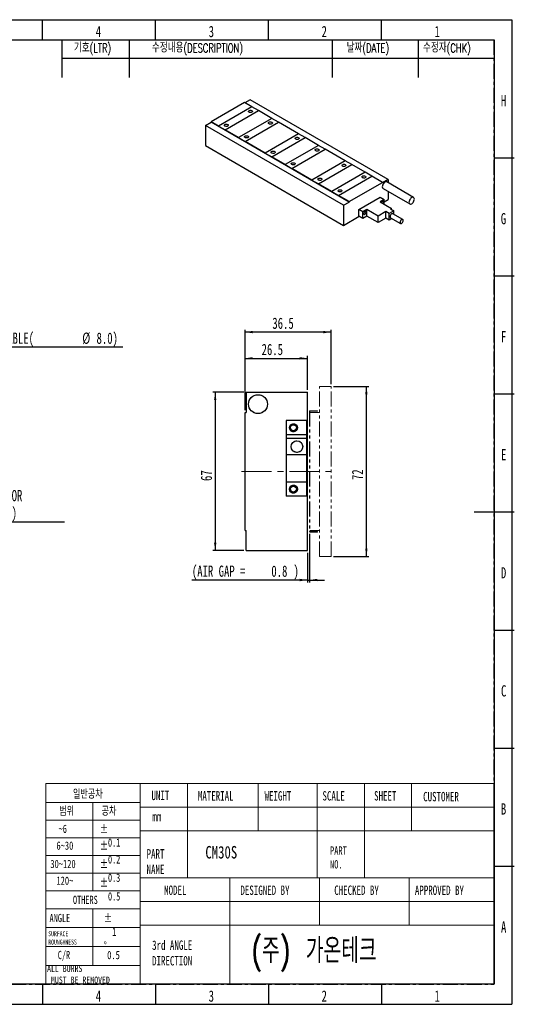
# Model space of a CAD drawing. Header units: millimetres. Extents: x 1 to 593, y 1 to 419.
# Tile 2 of 2: x 383 to 593, y 2 to 418. Entities that reach past the tile are written whole.
import ezdxf

# ---------------------------------------------------------------- set-up
doc = ezdxf.new("R2010")
doc.units = ezdxf.units.MM
for name, pattern in [('CENTER', [10.16, 6.35, -1.27, 1.27, -1.27]), ('CENTERX2', [20.32, 12.7, -2.54, 2.54, -2.54]), ('PHANTOM', [12.7, 6.35, -1.27, 1.27, -1.27, 1.27, -1.27])]:
    doc.linetypes.add(name, pattern=pattern)
for name, color, linetype in [('CENTER_LINE', 1, 'CENTER'), ('DIM', 7, 'Continuous'), ('FORMAT', 7, 'Continuous')]:
    doc.layers.add(name, color=color, linetype=linetype)
doc.styles.add('SLDTEXTSTYLE0', font='TXT', dxfattribs={"width": 0.7})
doc.styles.add('SLDTEXTSTYLE1', font='TXT', dxfattribs={"width": 0.75})
doc.styles.add('SLDTEXTSTYLE2', font='TXT.shx', dxfattribs={"width": 0.7, "bigfont": 'bigfont.shx'})
doc.styles.add('SLDTEXTSTYLE3', font='TXT', dxfattribs={"width": 0.694444})
doc.dimstyles.new('SLDDIMSTYLE0', dxfattribs={"dimtxt": 5.45083, "dimasz": 3.302, "dimexe": 0, "dimexo": 0.0625, "dimgap": 1.362708, "dimtad": 1, "dimrnd": 1e-09, "dimzin": 12, "dimdsep": 46, "dimtxsty": 'SLDTEXTSTYLE0', "dimsah": 1, "dimcen": 0.09, "dimadec": 0, "dimazin": 3, "dimtfac": 1, "dimtofl": 0, "dimtmove": 0, "dimatfit": 3, "dimfxl": 0, "dimfrac": 2, "dimtolj": 1, "dimtzin": 12, "dimarcsym": 0})
doc.dimstyles.new('SLDDIMSTYLE3', dxfattribs={"dimtxt": 5.45083, "dimasz": 3.302, "dimexe": 0, "dimexo": 0.0625, "dimgap": 1.362708, "dimtad": 1, "dimrnd": 1e-09, "dimdsep": 46, "dimtxsty": 'SLDTEXTSTYLE0', "dimsah": 1, "dimcen": 0.09, "dimadec": 0, "dimazin": 2, "dimtfac": 1, "dimtmove": 0, "dimatfit": 0, "dimfxl": 0, "dimfrac": 2, "dimtolj": 1, "dimtzin": 12, "dimarcsym": 0})

# ---------------------------------------------------------------- blocks, each defined once
blk = doc.blocks.new('SW_NOTE_0_1')
at = {"layer": 'DIM', "color": 0}
blk.add_line((65.37, 0), (0, 0), dxfattribs=at)
at = {"layer": 'DIM', "color": 0, "attachment_point": 1, "style": 'SLDTEXTSTYLE0'}
for s, insert, char_height in [('POWER CABLE(', (0.49, 6.24), 4.7625), ('%%c', (48.17, 6.24), 4.762), ('8.0)', (54.2, 6.24), 4.762)]:
    blk.add_mtext(s, dxfattribs=dict(at, insert=insert, char_height=char_height))
blk = doc.blocks.new('SW_NOTE_0_2')
at = {"layer": 'DIM', "color": 0}
blk.add_line((43.2, 0), (0, 0), dxfattribs=at)
at = {"layer": 'DIM', "color": 0, "attachment_point": 1, "style": 'SLDTEXTSTYLE0'}
for s, insert, char_height in [('HALL SENSOR', (0.45, 13.6), 4.7625), ('(OPTIONAL)', (0.45, 6.25), 4.762)]:
    blk.add_mtext(s, dxfattribs=dict(at, insert=insert, char_height=char_height))
blk = doc.blocks.new('_D_11')
at = {"layer": 'DIM'}
for p, q in [((478.42, 253.19), (478.42, 287.19)), ((514.92, 286.19), (478.42, 286.19)), ((514.92, 264.19), (514.92, 287.19))]:
    blk.add_line(p, q, dxfattribs=at)
for points in [[(478.42, 286.19), (481.72, 285.68), (481.72, 286.7)], [(514.92, 286.19), (511.61, 286.7), (511.61, 285.68)]]:
    blk.add_solid(points, dxfattribs=at)
at = {"layer": 'DIM', "insert": (490, 292.33), "char_height": 4.762, "attachment_point": 1, "style": 'SLDTEXTSTYLE0'}
blk.add_mtext('36.5', dxfattribs=at)
blk = doc.blocks.new('_D_12')
at = {"layer": 'DIM'}
for p, q in [((478.42, 253.19), (478.42, 276.08)), ((504.92, 261.69), (504.92, 276.08)), ((478.42, 275.08), (504.92, 275.08))]:
    blk.add_line(p, q, dxfattribs=at)
for points in [[(478.42, 275.08), (481.72, 274.57), (481.72, 275.59)], [(504.92, 275.08), (501.61, 275.59), (501.61, 274.57)]]:
    blk.add_solid(points, dxfattribs=at)
at = {"layer": 'DIM', "insert": (485.44, 281.22), "char_height": 4.762, "attachment_point": 1, "style": 'SLDTEXTSTYLE0'}
blk.add_mtext('26.5', dxfattribs=at)
blk = doc.blocks.new('_D_13')
at = {"layer": 'DIM'}
for p, q in [((505.72, 200.79), (505.72, 180.19)), ((504.92, 192.69), (504.92, 180.19)), ((504.92, 181.19), (455.91, 181.19)), ((504.92, 181.19), (505.72, 181.19)), ((505.72, 181.19), (512.07, 181.19))]:
    blk.add_line(p, q, dxfattribs=at)
for points in [[(504.92, 181.19), (501.61, 181.7), (501.61, 180.68)], [(505.72, 181.19), (509.02, 180.68), (509.02, 181.7)]]:
    blk.add_solid(points, dxfattribs=at)
at = {"layer": 'DIM', "attachment_point": 1, "style": 'SLDTEXTSTYLE0'}
for s, insert, char_height in [('(AIR GAP =', (455.91, 187.33), 4.762), (')', (498.97, 187.33), 4.76), ('0.8', (489.57, 187.33), 4.762)]:
    blk.add_mtext(s, dxfattribs=dict(at, insert=insert, char_height=char_height))
blk = doc.blocks.new('_D_14')
at = {"layer": 'DIM'}
for p, q in [((477.98, 260.69), (464.8, 260.69)), ((465.8, 260.69), (465.8, 193.69)), ((477.98, 193.69), (464.8, 193.69))]:
    blk.add_line(p, q, dxfattribs=at)
for points in [[(465.8, 260.69), (465.29, 257.39), (466.3, 257.39)], [(465.8, 193.69), (466.3, 196.99), (465.29, 196.99)]]:
    blk.add_solid(points, dxfattribs=at)
at = {"layer": 'DIM', "insert": (459.66, 223.14), "char_height": 4.762, "attachment_point": 1, "rotation": 90, "style": 'SLDTEXTSTYLE0'}
blk.add_mtext('67', dxfattribs=at)
blk = doc.blocks.new('_D_15')
at = {"layer": 'DIM'}
for p, q in [((515.92, 263.19), (530.83, 263.19)), ((529.83, 191.19), (529.83, 263.19)), ((515.92, 191.19), (530.83, 191.19))]:
    blk.add_line(p, q, dxfattribs=at)
for points in [[(529.83, 263.19), (529.32, 259.89), (530.33, 259.89)], [(529.83, 191.19), (530.33, 194.49), (529.32, 194.49)]]:
    blk.add_solid(points, dxfattribs=at)
at = {"layer": 'DIM', "insert": (523.69, 223.53), "char_height": 4.762, "attachment_point": 1, "rotation": 90, "style": 'SLDTEXTSTYLE0'}
blk.add_mtext('72', dxfattribs=at)

msp = doc.modelspace()

# ---------------------------------------------------------------- linework, layer by layer
at = {"color": 7, "linetype": 'Continuous', "lineweight": 25}
for p, q in [((392.667, 410), (392.667, 418.5)), ((440.5, 410), (440.5, 418.5)), ((488.333, 410), (488.333, 418.5)), ((536.167, 410), (536.167, 418.5)), ((10, 410), (584, 410)), ((584, 410), (584, 10)), ((480.571, 384.618), (478.325, 383.322)), ((539.119, 350.819), (480.571, 384.618)), ((478.167, 383.413), (464.025, 375.249)), ((481.278, 381.617), (467.136, 373.453)), ((481.278, 381.617), (467.136, 373.453)), ((469.964, 371.82), (484.106, 379.985)), ((481.278, 381.617), (478.167, 383.413)), ((484.106, 379.985), (481.278, 381.617)), ((481.278, 381.617), (481.278, 381.617)), ((489.763, 376.719), (484.106, 379.985)), ((489.763, 376.719), (475.621, 368.555)), ((489.763, 376.719), (475.621, 368.555)), ((492.592, 375.086), (489.763, 376.719)), ((489.763, 376.719), (489.763, 376.719)), ((461.62, 373.679), (464.025, 375.066)), ((520.169, 339.879), (461.62, 373.679)), ((461.62, 373.679), (461.62, 365.206)), ((464.025, 375.249), (464.025, 375.066)), ((467.136, 373.453), (464.025, 375.249)), ((522.573, 341.267), (464.025, 375.066)), ((467.136, 373.453), (467.136, 373.453)), ((467.136, 373.453), (469.964, 371.82)), ((469.964, 371.82), (469.964, 371.82)), ((475.621, 368.555), (469.964, 371.82)), ((478.45, 366.922), (492.592, 375.086)), ((501.077, 370.188), (492.592, 375.086)), ((475.621, 368.555), (475.621, 368.555)), ((475.621, 368.555), (478.45, 366.922)), ((501.077, 370.188), (486.935, 362.024)), ((501.077, 370.188), (486.935, 362.024)), ((489.763, 360.391), (503.905, 368.555)), ((503.905, 368.555), (501.077, 370.188)), ((501.077, 370.188), (501.077, 370.188)), ((509.562, 365.289), (503.905, 368.555)), ((461.62, 365.206), (520.169, 331.407)), ((478.45, 366.922), (478.45, 366.922)), ((486.935, 362.024), (478.45, 366.922)), ((509.562, 365.289), (495.42, 357.125)), ((509.562, 365.289), (495.42, 357.125)), ((498.249, 355.492), (512.391, 363.656)), ((512.391, 363.656), (509.562, 365.289)), ((509.562, 365.289), (509.562, 365.289)), ((520.876, 358.758), (512.391, 363.656)), ((486.935, 362.024), (486.935, 362.024)), ((486.935, 362.024), (489.763, 360.391)), ((489.763, 360.391), (489.763, 360.391)), ((495.42, 357.125), (489.763, 360.391)), ((520.876, 358.758), (506.734, 350.594)), ((520.876, 358.758), (506.734, 350.594)), ((523.704, 357.125), (520.876, 358.758)), ((520.876, 358.758), (520.876, 358.758)), ((584, 360), (592.5, 360)), ((495.42, 357.125), (495.42, 357.125)), ((495.42, 357.125), (498.249, 355.492)), ((498.249, 355.492), (498.249, 355.492)), ((506.734, 350.594), (498.249, 355.492)), ((509.562, 348.961), (523.704, 357.125)), ((529.361, 353.859), (523.704, 357.125)), ((506.734, 350.594), (506.734, 350.594)), ((506.734, 350.594), (509.562, 348.961)), ((529.361, 353.859), (515.219, 345.695)), ((529.361, 353.859), (515.219, 345.695)), ((518.047, 344.063), (532.19, 352.227)), ((532.19, 352.227), (529.361, 353.859)), ((529.361, 353.859), (529.361, 353.859)), ((536.715, 349.614), (532.19, 352.227)), ((539.119, 350.819), (536.715, 349.431)), ((539.119, 350.819), (539.119, 349.42)), ((509.562, 348.961), (509.562, 348.961)), ((515.219, 345.695), (509.562, 348.961)), ((522.573, 341.45), (536.715, 349.614)), ((536.715, 349.614), (536.715, 349.431)), ((536.905, 347.004), (548.219, 340.472)), ((549.819, 343.244), (538.505, 349.775)), ((515.219, 345.695), (515.219, 345.695)), ((515.219, 345.695), (518.047, 344.063)), ((522.573, 341.45), (518.047, 344.063)), ((518.047, 344.063), (518.047, 344.063)), ((526.674, 338.102), (535.725, 343.327)), ((535.725, 343.327), (537.422, 342.347)), ((537.422, 342.347), (535.725, 341.367)), ((537.422, 340.388), (537.422, 342.347)), ((537.422, 341.367), (539.119, 342.347)), ((539.119, 345.725), (539.119, 342.347)), ((520.169, 339.879), (522.573, 341.267)), ((520.169, 339.879), (520.169, 331.407)), ((522.573, 341.45), (522.573, 341.267)), ((528.371, 337.122), (526.674, 338.102)), ((526.674, 335.326), (526.674, 338.102)), ((530.068, 338.102), (528.371, 337.122)), ((534.877, 335.326), (530.068, 338.102)), ((530.068, 335.326), (530.068, 338.102)), ((535.725, 341.367), (540.533, 338.592)), ((540.533, 338.592), (540.109, 338.347)), ((540.109, 338.347), (541.523, 337.53)), ((540.533, 338.102), (540.533, 338.592)), ((520.169, 331.407), (526.816, 335.244)), ((528.371, 334.346), (526.674, 335.326)), ((528.371, 334.346), (528.371, 337.122)), ((530.068, 335.326), (528.371, 334.346)), ((534.877, 332.55), (530.068, 335.326)), ((538.129, 337.204), (534.877, 335.326)), ((534.877, 332.55), (534.877, 335.326)), ((538.129, 334.428), (534.877, 332.55)), ((539.544, 336.387), (538.129, 337.204)), ((538.129, 334.428), (538.129, 337.204)), ((539.544, 333.611), (538.129, 334.428)), ((541.523, 337.53), (539.544, 336.387)), ((539.544, 333.611), (539.544, 336.387)), ((540.685, 334.27), (539.544, 333.611)), ((540.044, 334.64), (544.286, 332.191)), ((545.266, 333.889), (541.023, 336.338)), ((541.523, 336.049), (541.523, 337.53)), ((584, 310), (592.5, 310)), ((478.916, 260.69), (478.916, 252.19)), ((478.916, 260.69), (504.916, 260.69)), ((504.916, 193.69), (504.916, 260.69)), ((584, 260), (592.5, 260)), ((478.416, 202.19), (478.416, 252.19)), ((478.416, 252.19), (478.916, 252.19)), ((504.416, 248.69), (495.916, 248.69)), ((495.916, 248.69), (495.916, 242.69)), ((504.416, 248.69), (504.416, 242.69)), ((504.416, 242.69), (495.916, 242.69)), ((495.916, 242.69), (495.916, 241.19)), ((504.416, 242.69), (504.416, 241.19)), ((504.416, 241.19), (495.916, 241.19)), ((495.916, 241.19), (495.916, 234.19)), ((504.416, 241.19), (504.416, 234.19)), ((504.416, 234.19), (495.916, 234.19)), ((495.916, 234.19), (495.916, 222.69)), ((504.416, 234.19), (504.416, 222.69)), ((504.416, 222.69), (495.916, 222.69)), ((495.916, 222.69), (495.916, 216.69)), ((504.416, 222.69), (504.416, 216.69)), ((504.416, 216.69), (495.916, 216.69)), ((592.501, 210), (575.499, 210)), ((478.416, 202.19), (478.916, 202.19)), ((478.916, 193.69), (478.916, 202.19)), ((478.916, 193.69), (504.916, 193.69)), ((584, 160), (592.5, 160)), ((584, 110), (592.5, 110)), ((584, 60), (592.5, 60)), ((584, 10), (10, 10)), ((392.667, 10), (392.667, 1.5)), ((440.5, 10), (440.5, 1.5)), ((488.333, 10), (488.333, 1.5)), ((536.167, 10), (536.167, 1.5))]:
    msp.add_line(p, q, dxfattribs=at)
at = {"color": 7, "linetype": 'PHANTOM', "lineweight": 18}
for p, q in [((509.916, 263.19), (514.916, 263.19)), ((509.916, 191.19), (509.916, 263.19)), ((514.916, 191.19), (514.916, 263.19)), ((478.916, 260.69), (478.916, 252.19)), ((478.916, 260.69), (504.916, 260.69)), ((504.916, 193.69), (504.916, 260.69)), ((478.416, 202.19), (478.416, 252.19)), ((478.416, 252.19), (478.916, 252.19)), ((505.916, 252.59), (505.716, 252.59)), ((505.716, 252.59), (505.716, 201.79)), ((505.916, 252.59), (505.916, 201.79)), ((505.916, 252.19), (509.916, 252.19)), ((506.016, 252.89), (506.016, 252.69)), ((509.116, 252.89), (506.016, 252.89)), ((509.116, 252.69), (506.016, 252.69)), ((509.116, 252.69), (509.116, 252.89)), ((504.416, 248.69), (495.916, 248.69)), ((495.916, 248.69), (495.916, 242.69)), ((504.416, 248.69), (504.416, 242.69)), ((504.416, 242.69), (495.916, 242.69)), ((495.916, 242.69), (495.916, 241.19)), ((504.416, 242.69), (504.416, 241.19)), ((504.416, 241.19), (495.916, 241.19)), ((495.916, 241.19), (495.916, 234.19)), ((504.416, 241.19), (504.416, 234.19)), ((504.416, 234.19), (495.916, 234.19)), ((495.916, 234.19), (495.916, 222.69)), ((504.416, 234.19), (504.416, 222.69)), ((504.416, 222.69), (495.916, 222.69)), ((495.916, 222.69), (495.916, 216.69)), ((504.416, 222.69), (504.416, 216.69)), ((504.416, 216.69), (495.916, 216.69)), ((478.416, 202.19), (478.916, 202.19)), ((478.916, 193.69), (478.916, 202.19)), ((505.716, 201.79), (505.916, 201.79)), ((505.916, 202.19), (509.916, 202.19)), ((506.016, 201.69), (506.016, 201.49)), ((506.016, 201.69), (509.116, 201.69)), ((506.016, 201.49), (509.116, 201.49)), ((509.116, 201.49), (509.116, 201.69)), ((478.916, 193.69), (504.916, 193.69)), ((509.916, 191.19), (514.916, 191.19))]:
    msp.add_line(p, q, dxfattribs=at)
at = {"color": 7, "linetype": 'Continuous', "lineweight": 18}
for p, q in [((434, 95), (394, 95)), ((394, 95), (394, 10)), ((583.884, 95), (434, 95)), ((434, 95), (434, 10)), ((434, 10), (434, 95)), ((454, 95), (454, 75)), ((484, 95), (484, 75)), ((509, 95), (509, 75)), ((529, 95), (529, 75)), ((549, 95), (549, 75)), ((583.884, 95), (583.884, 10)), ((394, 87), (434, 87)), ((414, 87), (414, 49.5)), ((434, 85), (583.972, 85)), ((394, 79.5), (434, 79.5)), ((394, 72), (434, 72)), ((583.972, 75), (434, 75)), ((454, 75), (454, 55)), ((509, 75), (509, 55)), ((529, 75), (529, 55)), ((394, 64.5), (434, 64.5)), ((394, 57), (434, 57)), ((584, 55), (434, 55)), ((472, 55), (472, 45)), ((510, 55), (510, 45)), ((548, 55), (548, 45)), ((394, 49.5), (434, 49.5)), ((394, 42), (434, 42)), ((414, 42), (414, 18)), ((434, 45), (583.884, 45)), ((472, 45), (472, 10)), ((510, 45), (510, 35)), ((548, 45), (548, 35)), ((394, 34), (434, 34)), ((434, 35), (583.884, 35)), ((394, 26), (434, 26)), ((394, 18), (434, 18)), ((394, 10), (434, 10)), ((583.884, 10), (434, 10))]:
    msp.add_line(p, q, dxfattribs=at)
at = {"color": 7, "linetype": 'Continuous', "lineweight": 25, "flags": 128}
for points in [[(480.118, 379.315), (479.944, 379.462), (479.873, 379.636), (479.916, 379.812), (480.066, 379.968), (480.304, 380.082), (480.596, 380.138), (480.905, 380.13), (481.187, 380.058), (481.405, 379.932), (481.53, 379.769), (481.544, 379.591), (481.446, 379.422), (481.249, 379.285), (480.979, 379.198), (480.673, 379.174), (480.373, 379.214), (480.118, 379.315)], [(469.936, 373.437), (469.761, 373.584), (469.691, 373.757), (469.733, 373.934), (469.884, 374.09), (470.121, 374.203), (470.414, 374.26), (470.722, 374.252), (471.005, 374.18), (471.223, 374.054), (471.348, 373.891), (471.362, 373.713), (471.264, 373.544), (471.067, 373.407), (470.797, 373.32), (470.491, 373.295), (470.191, 373.336), (469.936, 373.437)], [(488.604, 374.417), (488.429, 374.564), (488.358, 374.737), (488.401, 374.914), (488.551, 375.069), (488.789, 375.183), (489.081, 375.24), (489.39, 375.232), (489.672, 375.16), (489.891, 375.034), (490.015, 374.87), (490.029, 374.692), (489.931, 374.524), (489.734, 374.386), (489.464, 374.3), (489.159, 374.275), (488.858, 374.316), (488.604, 374.417)], [(478.421, 368.538), (478.247, 368.685), (478.176, 368.859), (478.219, 369.035), (478.369, 369.191), (478.606, 369.305), (478.899, 369.362), (479.208, 369.353), (479.49, 369.281), (479.708, 369.155), (479.833, 368.992), (479.847, 368.814), (479.749, 368.645), (479.552, 368.508), (479.282, 368.422), (478.976, 368.397), (478.676, 368.438), (478.421, 368.538)], [(499.917, 367.885), (499.743, 368.032), (499.672, 368.206), (499.715, 368.382), (499.865, 368.538), (500.103, 368.652), (500.395, 368.708), (500.704, 368.7), (500.986, 368.628), (501.204, 368.502), (501.329, 368.339), (501.343, 368.161), (501.245, 367.992), (501.048, 367.855), (500.778, 367.768), (500.472, 367.744), (500.172, 367.785), (499.917, 367.885)], [(489.735, 362.007), (489.56, 362.154), (489.49, 362.328), (489.532, 362.504), (489.683, 362.66), (489.92, 362.774), (490.213, 362.83), (490.521, 362.822), (490.804, 362.75), (491.022, 362.624), (491.147, 362.461), (491.161, 362.283), (491.063, 362.114), (490.866, 361.977), (490.596, 361.89), (490.29, 361.866), (489.99, 361.906), (489.735, 362.007)], [(508.403, 362.987), (508.228, 363.134), (508.157, 363.307), (508.2, 363.484), (508.35, 363.64), (508.588, 363.753), (508.88, 363.81), (509.189, 363.802), (509.471, 363.73), (509.69, 363.604), (509.814, 363.441), (509.828, 363.263), (509.73, 363.094), (509.533, 362.957), (509.263, 362.87), (508.958, 362.845), (508.657, 362.886), (508.403, 362.987)], [(498.22, 357.109), (498.046, 357.256), (497.975, 357.429), (498.018, 357.606), (498.168, 357.761), (498.405, 357.875), (498.698, 357.932), (499.007, 357.924), (499.289, 357.852), (499.507, 357.726), (499.632, 357.563), (499.646, 357.385), (499.548, 357.216), (499.351, 357.079), (499.081, 356.992), (498.775, 356.967), (498.475, 357.008), (498.22, 357.109)], [(519.716, 356.456), (519.542, 356.603), (519.471, 356.776), (519.514, 356.953), (519.664, 357.108), (519.901, 357.222), (520.194, 357.279), (520.503, 357.271), (520.785, 357.199), (521.003, 357.073), (521.128, 356.91), (521.142, 356.731), (521.044, 356.563), (520.847, 356.425), (520.577, 356.339), (520.271, 356.314), (519.971, 356.355), (519.716, 356.456)], [(509.534, 350.577), (509.359, 350.724), (509.289, 350.898), (509.331, 351.074), (509.482, 351.23), (509.719, 351.344), (510.012, 351.401), (510.32, 351.392), (510.603, 351.32), (510.821, 351.194), (510.946, 351.031), (510.96, 350.853), (510.862, 350.684), (510.665, 350.547), (510.395, 350.461), (510.089, 350.436), (509.789, 350.477), (509.534, 350.577)], [(528.202, 351.557), (528.027, 351.704), (527.956, 351.878), (527.999, 352.054), (528.149, 352.21), (528.387, 352.324), (528.679, 352.38), (528.988, 352.372), (529.27, 352.3), (529.489, 352.174), (529.613, 352.011), (529.627, 351.833), (529.529, 351.664), (529.332, 351.527), (529.062, 351.44), (528.757, 351.416), (528.456, 351.456), (528.202, 351.557)], [(518.019, 345.679), (517.845, 345.826), (517.774, 346), (517.817, 346.176), (517.967, 346.332), (518.204, 346.446), (518.497, 346.502), (518.806, 346.494), (519.088, 346.422), (519.306, 346.296), (519.431, 346.133), (519.445, 345.955), (519.347, 345.786), (519.15, 345.649), (518.88, 345.562), (518.574, 345.538), (518.274, 345.578), (518.019, 345.679)], [(538.505, 349.775), (538.271, 349.847), (537.998, 349.82), (537.705, 349.696), (537.412, 349.482), (537.139, 349.194), (536.905, 348.851), (536.725, 348.477), (536.612, 348.096), (536.574, 347.736)], [(550.15, 342.511), (550.112, 342.827), (549.999, 343.077), (549.819, 343.244), (549.584, 343.316), (549.312, 343.289), (549.019, 343.164), (548.726, 342.951), (548.453, 342.663), (548.219, 342.32), (548.039, 341.946), (547.926, 341.565), (547.887, 341.205), (547.926, 340.889), (548.039, 340.639), (548.219, 340.472), (548.453, 340.4), (548.726, 340.427), (549.019, 340.552), (549.312, 340.765), (549.584, 341.053), (549.819, 341.396), (549.999, 341.77), (550.112, 342.151), (550.15, 342.511)], [(536.914, 340.681), (537.018, 340.921), (537.055, 341.155), (537.018, 341.346), (536.914, 341.466), (536.758, 341.497), (536.574, 341.433), (536.39, 341.284), (536.234, 341.074)], [(528.739, 336.355), (528.776, 336.163), (528.88, 336.043), (529.036, 336.013), (529.22, 336.077), (529.404, 336.225), (529.56, 336.436), (529.664, 336.676), (529.701, 336.91), (529.664, 337.101), (529.56, 337.221), (529.404, 337.251), (529.22, 337.187), (529.036, 337.039), (528.88, 336.828), (528.776, 336.588), (528.739, 336.355)], [(541.023, 336.338), (540.88, 336.382), (540.654, 336.347), (540.413, 336.208), (540.187, 335.982), (540.003, 335.697), (539.882, 335.387), (539.841, 335.089)], [(544.083, 332.64), (544.125, 332.39), (544.245, 332.219), (544.43, 332.147), (544.656, 332.182), (544.896, 332.321), (545.123, 332.547), (545.307, 332.832), (545.427, 333.142), (545.469, 333.44), (545.427, 333.689), (545.307, 333.861), (545.123, 333.933), (544.896, 333.897), (544.656, 333.758), (544.43, 333.533), (544.245, 333.248), (544.125, 332.938), (544.083, 332.64)]]:
    msp.add_lwpolyline(points, dxfattribs=at)
at = {"color": 7, "linetype": 'Continuous', "lineweight": 25}
for centre, radius in [((483.916, 255.69), 4), ((498.916, 245.69), 1.7), ((498.916, 245.69), 1.25), ((500.416, 237.69), 2.45), ((498.916, 219.69), 1.7), ((498.916, 219.69), 1.25)]:
    msp.add_circle(centre, radius, dxfattribs=at)
at = {"color": 7, "linetype": 'PHANTOM', "lineweight": 18}
for centre, radius in [((483.916, 255.69), 4), ((498.916, 245.69), 1.7), ((498.916, 245.69), 1.25), ((500.416, 237.69), 2.45), ((498.916, 219.69), 1.7), ((498.916, 219.69), 1.25)]:
    msp.add_circle(centre, radius, dxfattribs=at)
at = {"color": 7, "linetype": 'Continuous', "lineweight": 25}
for centre, radius, start, end in [((537.332, 347.638), 0.765, 172.62455, 236.06327), ((540.303, 335.028), 0.466, 172.48139, 236.20643)]:
    msp.add_arc(centre, radius, start, end, dxfattribs=at)
at = {"color": 7, "linetype": 'PHANTOM', "lineweight": 18}
for centre, radius, start, end in [((506.016, 252.59), 0.3, 90, 180), ((506.016, 252.59), 0.1, 90, 180), ((506.016, 201.79), 0.3, 180, 270), ((506.016, 201.79), 0.1, 180, 270)]:
    msp.add_arc(centre, radius, start, end, dxfattribs=at)
at = {"layer": 'CENTER_LINE'}
for p, q in [((13.577, 410), (583.884, 410)), ((583.884, 410), (583.884, 10)), ((13.577, 10), (583.884, 10))]:
    msp.add_line(p, q, dxfattribs=at)
at = {"layer": 'DIM'}
for p, q in [((400.884, 410), (400.884, 393.95)), ((429.384, 410), (429.384, 393.95)), ((515.322, 409.905), (515.322, 393.95)), ((551.78, 410), (551.78, 393.95)), ((400.884, 402.2), (583.884, 402.2))]:
    msp.add_line(p, q, dxfattribs=at)
at = {"layer": 'DIM', "linetype": 'CENTERX2', "lineweight": 18}
msp.add_line((476.976, 227.19), (517.027, 227.19), dxfattribs=at)
at = {"layer": 'FORMAT'}
for p, q in [((1.5, 418.5), (591.5, 418.5)), ((591.5, 418.5), (591.5, 1.5)), ((1.5, 1.5), (591.5, 1.5))]:
    msp.add_line(p, q, dxfattribs=at)

# ---------------------------------------------------------------- block references
at = {"layer": 'DIM'}
for name, p in [('SW_NOTE_0_1', (361.317, 279.755)), ('SW_NOTE_0_2', (358.704, 205.728))]:
    msp.add_blockref(name, p, dxfattribs=at)

# ---------------------------------------------------------------- texts
at = {"color": 7, "linetype": 'Continuous', "lineweight": 0}
for s, insert, char_height, attachment_point, style in [('4', (416.325, 415.879), 4.762, 2, 'SLDTEXTSTYLE0'), ('3', (464.158, 415.879), 4.762, 2, 'SLDTEXTSTYLE0'), ('2', (511.991, 415.879), 4.762, 2, 'SLDTEXTSTYLE0'), ('1', (559.825, 415.879), 4.762, 2, 'SLDTEXTSTYLE0'), ('H', (587.94, 386.629), 4.762, 2, 'SLDTEXTSTYLE0'), ('G', (587.891, 336.629), 4.762, 2, 'SLDTEXTSTYLE0'), ('F', (587.995, 286.629), 4.762, 2, 'SLDTEXTSTYLE0'), ('E', (587.977, 236.629), 4.762, 2, 'SLDTEXTSTYLE0'), ('D', (587.966, 186.629), 4.762, 2, 'SLDTEXTSTYLE0'), ('C', (587.979, 136.629), 4.762, 2, 'SLDTEXTSTYLE0'), ('일반공차', (405.526, 92.147), 3.5, 1, 'SLDTEXTSTYLE2'), ('UNIT', (438.791, 91.959), 3.9687, 1, 'SLDTEXTSTYLE0'), ('MATERIAL', (458.46, 91.77), 3.9687, 1, 'SLDTEXTSTYLE0'), ('WEIGHT', (486.7, 91.77), 3.9687, 1, 'SLDTEXTSTYLE0'), ('SCALE', (511.232, 91.77), 3.9687, 1, 'SLDTEXTSTYLE0'), ('SHEET', (533.106, 91.77), 3.9687, 1, 'SLDTEXTSTYLE0'), ('CUSTOMER', (553.885, 91.445), 3.9687, 1, 'SLDTEXTSTYLE0'), ('범위', (399.674, 84.895), 3.5, 1, 'SLDTEXTSTYLE2'), ('공차', (417.635, 84.895), 3.5, 1, 'SLDTEXTSTYLE2'), ('B', (587.963, 86.629), 4.762, 2, 'SLDTEXTSTYLE0'), ('mm', (439.192, 83.016), 3.9687, 1, 'SLDTEXTSTYLE0'), ('~6', (399.413, 77.596), 3.5, 1, 'SLDTEXTSTYLE1'), ('%%p^J  0.1', (416.897, 77.596), 3.5, 1, 'SLDTEXTSTYLE3'), ('6~30', (398.542, 70.458), 3.5, 1, 'SLDTEXTSTYLE1'), ('%%p^J  0.2', (416.897, 70.458), 3.5, 1, 'SLDTEXTSTYLE3'), ('PART^JNAME', (436.721, 67.208), 3.9687, 1, 'SLDTEXTSTYLE0'), ('CM30S', (461.621, 68.543), 5.2917, 1, 'SLDTEXTSTYLE1'), ('PART^JNO.', (514.421, 68.37), 3.5, 1, 'SLDTEXTSTYLE1'), ('30~120', (395.956, 62.706), 3.5, 1, 'SLDTEXTSTYLE1'), ('%%p^J  0.3', (416.897, 62.706), 3.5, 1, 'SLDTEXTSTYLE3'), ('120~', (398.542, 55.608), 3.5, 1, 'SLDTEXTSTYLE1'), ('%%p^J  0.5', (416.897, 54.789), 3.5, 1, 'SLDTEXTSTYLE3'), ('MODEL', (444.168, 51.802), 3.9687, 1, 'SLDTEXTSTYLE0'), ('DESIGNED BY', (476.478, 51.802), 3.96875, 1, 'SLDTEXTSTYLE0'), ('CHECKED BY', (516.218, 51.802), 3.9687, 1, 'SLDTEXTSTYLE0'), ('APPROVED BY', (550.382, 51.802), 3.96875, 1, 'SLDTEXTSTYLE0'), ('OTHERS', (405.526, 47.497), 3.5, 1, 'SLDTEXTSTYLE0'), ('ANGLE', (395.605, 39.807), 3.5, 1, 'SLDTEXTSTYLE0'), ('%%p^J  1^J%%d', (418.553, 39.781), 3.5, 1, 'SLDTEXTSTYLE1'), ('A', (587.985, 36.629), 4.762, 2, 'SLDTEXTSTYLE0'), ('SURFACE^JROUNGHNESS', (395.072, 32.455), 2.11667, 1, 'SLDTEXTSTYLE0'), ('(주) 가온테크', (481.188, 29.519), 10.5833, 1, 'SLDTEXTSTYLE2'), ('3rd ANGLE^JDIRECTION', (439.047, 28.534), 3.96875, 1, 'SLDTEXTSTYLE0'), ('C/R', (399.086, 24.136), 3.5, 1, 'SLDTEXTSTYLE0'), ('0.5', (420.035, 24.111), 3.5, 1, 'SLDTEXTSTYLE1'), ('ALL BURRS^J MUST BE REMOVED', (394.562, 18.111), 2.91042, 1, 'SLDTEXTSTYLE0'), ('4', (416.325, 7.379), 4.762, 2, 'SLDTEXTSTYLE0'), ('3', (464.158, 7.379), 4.762, 2, 'SLDTEXTSTYLE0'), ('2', (511.991, 7.379), 4.762, 2, 'SLDTEXTSTYLE0'), ('1', (559.825, 7.379), 4.762, 2, 'SLDTEXTSTYLE0')]:
    msp.add_mtext(s, dxfattribs=dict(at, insert=insert, char_height=char_height, attachment_point=attachment_point, style=style))
at = {"layer": 'DIM', "attachment_point": 1, "style": 'SLDTEXTSTYLE2'}
for s, insert, char_height in [('기호(LTR)', (405.92, 408.366), 3.7042), ('수정내용(DESCRIPTION)', (438.986, 408.366), 3.70417), ('날짜(DATE)', (521.483, 408.366), 3.7042), ('수정자(CHK)', (553.826, 408.366), 3.7042)]:
    msp.add_mtext(s, dxfattribs=dict(at, insert=insert, char_height=char_height))

# ---------------------------------------------------------------- dimensions: what is measured, and where the dimension line sits
at = {"layer": 'DIM'}
for base, p1, p2, angle, picture, middle in [((478.416, 286.193), (514.916, 263.19), (478.416, 252.19), 0, '_D_11', (496.523, 286.193)), ((504.916, 275.079), (478.416, 252.19), (504.916, 260.69), 0, '_D_12', (491.959, 275.079)), ((529.827, 263.19), (514.916, 191.19), (514.916, 263.19), 90, '_D_15', (529.827, 227.171)), ((465.796, 193.69), (478.976, 260.69), (478.976, 193.69), 90, '_D_14', (465.796, 226.78))]:
    dim = msp.add_linear_dim(base=base, p1=p1, p2=p2, angle=angle, dimstyle='SLDDIMSTYLE0', dxfattribs=at)
    dim.commit()
    dim.dimension.update_dxf_attribs({"geometry": picture, "text_midpoint": middle, "dimtype": 160})
dim = msp.add_linear_dim(base=(505.716, 181.19), p1=(504.916, 193.69), p2=(505.716, 201.79), text='(AIR GAP =<>)', dimstyle='SLDDIMSTYLE3', dxfattribs=at)
dim.commit()
dim.dimension.update_dxf_attribs({"geometry": '_D_13', "text_midpoint": (478.63, 181.19), "dimtype": 160})

doc.saveas('drawing.dxf')
